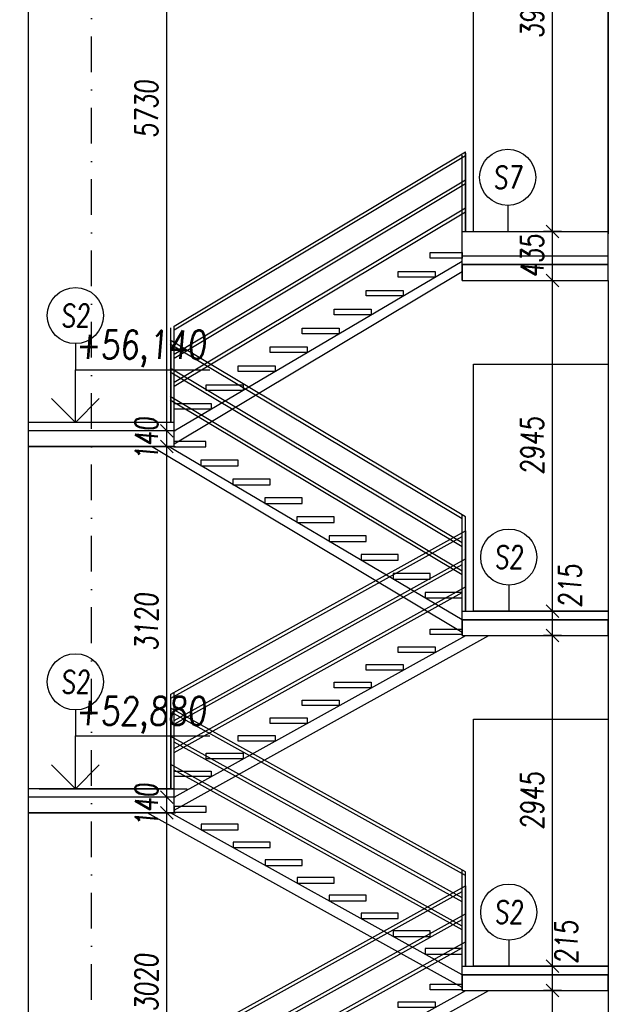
# Model space of a CAD drawing. Header units: millimetres. Extents: x -24606338 to 439687, y 151354 to 480404.
# Tile 79 of 93: x 362198 to 367538, y 238794 to 247557. Entities that reach past the tile are written whole.
import ezdxf
from ezdxf.enums import TextEntityAlignment as Align

# ---------------------------------------------------------------- set-up
doc = ezdxf.new("R2010")
doc.units = ezdxf.units.MM
doc.linetypes.add('ČERCHOVANÁ', pattern=[25.4, 12.7, -6.35, 0, -6.35])
for name, color, linetype in [('DVERE', 4, 'Continuous'), ('KOTY', 7, 'Continuous'), ('NOVÁ INTERIERY', 240, 'Continuous'), ('OSY', 7, 'Continuous'), ('TENKA', 4, 'Continuous'), ('TLUSTA', 2, 'Continuous'), ('ŽB', 3, 'Continuous')]:
    doc.layers.add(name, color=color, linetype=linetype)
doc.styles.add('CS-ROMANS', font='romans.shx', dxfattribs={"width": 0.75, "oblique": 5})
doc.styles.add('CS-ROMANS_100', font='romans.shx', dxfattribs={"width": 0.75, "oblique": 5, "height": 200})
doc.styles.add('ROMANS', font='romans.shx', dxfattribs={"width": 0.75, "oblique": 5, "height": 200})
doc.dimstyles.new('A_KÓTA_100', dxfattribs={"dimtxt": 200, "dimasz": 4, "dimexe": 100, "dimexo": 1500, "dimgap": 80, "dimtad": 1, "dimdec": 0, "dimdsep": 46, "dimtxsty": 'CS-ROMANS_100', "dimblk": 'KOT_CARA20', "dimcen": 90, "dimse1": 1, "dimse2": 1, "dimclrd": 256, "dimclre": 256, "dimclrt": 256, "dimadec": 0, "dimazin": 0, "dimtfac": 1, "dimtdec": 0, "dimtix": 1, "dimtmove": 2, "dimatfit": 3, "dimldrblk": 'OBLIQUE', "dimfxl": 1, "dimfxlon": 1, "dimtolj": 1, "dimarcsym": 0})

# ---------------------------------------------------------------- blocks, each defined once
blk = doc.blocks.new('VÝŠKOVÁ KÓTA 1')
at = {"ltscale": 0.25}
for p, q in [((0, 3.758), (9.586, 3.758)), ((0, 0), (0, 3.758)), ((0, 0), (-1.697, 1.697)), ((0, 0), (1.697, 1.697))]:
    blk.add_line(p, q, dxfattribs=at)
at = {"style": 'ROMANS', "oblique": 5, "width": 0.8}
blk.add_attdef('VÝŠKA', (0, 4.539), '', height=2, dxfattribs=at)
blk = doc.blocks.new('BUDOVA_A_schodiste_rez')
at = {"layer": 'TENKA', "color": 7}
for p, q in [((37.5, 2296.6), (37.5, 1580)), ((2662.5, 841.4), (37.5, 2296.6)), ((2662.5, 807.1), (67.5, 2245.7)), ((2632.5, 608), (37.5, 2046.6)), ((2632.5, 573.7), (67.5, 1995.7)), ((2632.5, 358), (37.5, 1796.6)), ((2632.5, 323.7), (67.5, 1745.7)), ((37.5, -738.6), (2662.5, 716.6)), ((2662.5, 716.6), (2662.5, 0)), ((37.5, -772.9), (2632.5, 665.7)), ((67.5, -972), (2662.5, 466.6)), ((67.5, -1006.3), (2632.5, 415.7)), ((67.5, -1222), (2662.5, 216.6)), ((67.5, -1256.3), (2632.5, 165.7))]:
    blk.add_line(p, q, dxfattribs=at)
for points in [[(67.5, 1580), (67.5, 2280)], [(2632.5, 0), (2632.5, 858)], [(2662.5, 0), (2662.5, 841.4)], [(2632.5, 0), (2632.5, 700)], [(37.5, -1580), (37.5, -738.6)], [(67.5, -1580), (67.5, -722)]]:
    blk.add_lwpolyline(points, dxfattribs=at)
at = {"layer": 'TENKA'}
for points in [[(352.5, 1422), (67.5, 1422), (67.5, 1372), (352.5, 1372)], [(637.5, 1264), (307.4, 1264), (307.4, 1214), (637.5, 1214)], [(922.5, 1106), (592.4, 1106), (592.4, 1056), (922.5, 1056)], [(1207.5, 948), (877.4, 948), (877.4, 898), (1207.5, 898)], [(1492.5, 790), (1162.4, 790), (1162.4, 740), (1492.5, 740)], [(1777.5, 632), (1447.4, 632), (1447.4, 582), (1777.5, 582)], [(2062.5, 474), (1732.4, 474), (1732.4, 424), (2062.5, 424)], [(2347.5, 316), (2017.4, 316), (2017.4, 266), (2347.5, 266)], [(2632.5, 158), (2302.4, 158), (2302.4, 108), (2632.5, 108)], [(2347.5, -158), (2632.5, -158), (2632.5, -208), (2347.5, -208)], [(2062.5, -316), (2392.6, -316), (2392.6, -366), (2062.5, -366)], [(1777.5, -474), (2107.6, -474), (2107.6, -524), (1777.5, -524)], [(1492.5, -632), (1822.6, -632), (1822.6, -682), (1492.5, -682)], [(1207.5, -790), (1537.6, -790), (1537.6, -840), (1207.5, -840)], [(922.5, -948), (1252.6, -948), (1252.6, -998), (922.5, -998)], [(637.5, -1106), (967.6, -1106), (967.6, -1156), (637.5, -1156)], [(352.5, -1264), (682.6, -1264), (682.6, -1314), (352.5, -1314)], [(67.5, -1422), (397.6, -1422), (397.6, -1472), (67.5, -1472)]]:
    blk.add_lwpolyline(points, close=True, dxfattribs=at)
for points in [[(2632.5, -189.3), (-171.2, 1365)], [(2632.5, -75), (35, 1365)], [(67.5, -1655), (2665, -215)], [(67.5, -1769.3), (2871.2, -215)]]:
    blk.add_lwpolyline(points, dxfattribs=at)
blk = doc.blocks.new('KOT_CARA20')
for p, q in [((0, 0), (-14.1, -14.1)), ((0, 20), (0, -20)), ((0, 0), (14.1, 14.1))]:
    blk.add_line(p, q)
blk = doc.blocks.new('*D2939')
at = {"layer": 'Defpoints', "color": 0, "transparency": 16777216}
for p in [(366942.4, 238917.2), (367438.2, 238917.2), (367438.2, 235972.2)]:
    blk.add_point(p, dxfattribs=at)
at = {"layer": 'KOTY', "lineweight": -2, "transparency": 16777216}
blk.add_line((366942.4, 235976.2), (366942.4, 238913.2), dxfattribs=at)
at = {"layer": 'KOTY', "lineweight": -2, "transparency": 16777216, "xscale": 4, "yscale": 4, "zscale": 4}
for p, rotation in [((366942.4, 238917.2), 90), ((366942.4, 235972.2), 270)]:
    blk.add_blockref('KOT_CARA20', p, dxfattribs=dict(at, rotation=rotation))
at = {"layer": 'KOTY', "transparency": 16777216, "insert": (366762.4, 237444.7), "char_height": 200, "attachment_point": 5, "rotation": 90, "style": 'CS-ROMANS_100'}
blk.add_mtext('\\A1;2945', dxfattribs=at)
blk = doc.blocks.new('_OBLIQUE')
at = {"color": 0, "linetype": 'ByBlock', "ltscale": 15}
blk.add_line((-0.5, -0.5), (0.5, 0.5), dxfattribs=at)
blk = doc.blocks.new('*D2940')
at = {"layer": 'Defpoints', "color": 0, "transparency": 16777216}
for p in [(366942.4, 239132.2), (367438.2, 239132.2), (367438.2, 238917.2)]:
    blk.add_point(p, dxfattribs=at)
at = {"layer": 'KOTY', "lineweight": -2, "transparency": 16777216}
blk.add_line((366942.4, 238921.2), (366942.4, 239128.2), dxfattribs=at)
at = {"layer": 'KOTY', "lineweight": -2, "transparency": 16777216, "xscale": 4, "yscale": 4, "zscale": 4}
for p, rotation in [((366942.4, 239132.2), 90), ((366942.4, 238917.2), 270)]:
    blk.add_blockref('KOT_CARA20', p, dxfattribs=dict(at, rotation=rotation))
at = {"layer": 'KOTY', "transparency": 16777216, "insert": (367067.2, 239346.2), "char_height": 200, "attachment_point": 5, "rotation": 90, "style": 'CS-ROMANS_100'}
blk.add_mtext('\\A1;215', dxfattribs=at)
blk = doc.blocks.new('*D2941')
at = {"layer": 'Defpoints', "color": 0, "transparency": 16777216}
for p in [(366942.4, 242077.2), (367438.2, 242077.2), (367438.2, 239132.2)]:
    blk.add_point(p, dxfattribs=at)
at = {"layer": 'KOTY', "lineweight": -2, "transparency": 16777216}
blk.add_line((366942.4, 239136.2), (366942.4, 242073.2), dxfattribs=at)
at = {"layer": 'KOTY', "lineweight": -2, "transparency": 16777216, "xscale": 4, "yscale": 4, "zscale": 4}
for p, rotation in [((366942.4, 242077.2), 90), ((366942.4, 239132.2), 270)]:
    blk.add_blockref('KOT_CARA20', p, dxfattribs=dict(at, rotation=rotation))
at = {"layer": 'KOTY', "transparency": 16777216, "insert": (366762.4, 240604.7), "char_height": 200, "attachment_point": 5, "rotation": 90, "style": 'CS-ROMANS_100'}
blk.add_mtext('\\A1;2945', dxfattribs=at)
blk = doc.blocks.new('*D2942')
at = {"layer": 'Defpoints', "color": 0, "transparency": 16777216}
for p in [(366942.4, 242292.2), (367438.2, 242292.2), (367438.2, 242077.2)]:
    blk.add_point(p, dxfattribs=at)
at = {"layer": 'KOTY', "lineweight": -2, "transparency": 16777216}
blk.add_line((366942.4, 242081.2), (366942.4, 242288.2), dxfattribs=at)
at = {"layer": 'KOTY', "lineweight": -2, "transparency": 16777216, "xscale": 4, "yscale": 4, "zscale": 4}
for p, rotation in [((366942.4, 242292.2), 90), ((366942.4, 242077.2), 270)]:
    blk.add_blockref('KOT_CARA20', p, dxfattribs=dict(at, rotation=rotation))
at = {"layer": 'KOTY', "transparency": 16777216, "insert": (367098.9, 242516.9), "char_height": 200, "attachment_point": 5, "rotation": 90, "style": 'CS-ROMANS_100'}
blk.add_mtext('\\A1;215', dxfattribs=at)
blk = doc.blocks.new('*D2943')
at = {"layer": 'Defpoints', "color": 0, "transparency": 16777216}
for p in [(366942.4, 245237.2), (367438.2, 245237.2), (367438.2, 242292.2)]:
    blk.add_point(p, dxfattribs=at)
at = {"layer": 'KOTY', "lineweight": -2, "transparency": 16777216}
blk.add_line((366942.4, 242296.2), (366942.4, 245233.2), dxfattribs=at)
at = {"layer": 'KOTY', "lineweight": -2, "transparency": 16777216, "xscale": 4, "yscale": 4, "zscale": 4}
for p, rotation in [((366942.4, 245237.2), 90), ((366942.4, 242292.2), 270)]:
    blk.add_blockref('KOT_CARA20', p, dxfattribs=dict(at, rotation=rotation))
at = {"layer": 'KOTY', "transparency": 16777216, "insert": (366762.4, 243764.7), "char_height": 200, "attachment_point": 5, "rotation": 90, "style": 'CS-ROMANS_100'}
blk.add_mtext('\\A1;2945', dxfattribs=at)
blk = doc.blocks.new('*D2944')
at = {"layer": 'Defpoints', "color": 0, "transparency": 16777216}
for p in [(366942.4, 245672.2), (367438.2, 245672.2), (367438.2, 245237.2)]:
    blk.add_point(p, dxfattribs=at)
at = {"layer": 'KOTY', "lineweight": -2, "transparency": 16777216}
for p, q in [((366942.4, 245676.2), (366942.4, 245680.2)), ((366942.4, 245237.2), (366942.4, 245672.2)), ((366942.4, 245233.2), (366942.4, 245229.2))]:
    blk.add_line(p, q, dxfattribs=at)
at = {"layer": 'KOTY', "lineweight": -2, "transparency": 16777216, "xscale": 4, "yscale": 4, "zscale": 4}
for p, rotation in [((366942.4, 245672.2), 270), ((366942.4, 245237.2), 90)]:
    blk.add_blockref('KOT_CARA20', p, dxfattribs=dict(at, rotation=rotation))
at = {"layer": 'KOTY', "transparency": 16777216, "insert": (366762.4, 245454.7), "char_height": 200, "attachment_point": 5, "rotation": 90, "style": 'CS-ROMANS_100'}
blk.add_mtext('\\A1;435', dxfattribs=at)
blk = doc.blocks.new('*D2945')
at = {"layer": 'Defpoints', "color": 0, "transparency": 16777216}
for p in [(366942.4, 249627.2), (367438.2, 249627.2), (367438.2, 245672.2)]:
    blk.add_point(p, dxfattribs=at)
at = {"layer": 'KOTY', "lineweight": -2, "transparency": 16777216}
blk.add_line((366942.4, 245676.2), (366942.4, 249623.2), dxfattribs=at)
at = {"layer": 'KOTY', "lineweight": -2, "transparency": 16777216, "xscale": 4, "yscale": 4, "zscale": 4}
for p, rotation in [((366942.4, 249627.2), 90), ((366942.4, 245672.2), 270)]:
    blk.add_blockref('KOT_CARA20', p, dxfattribs=dict(at, rotation=rotation))
at = {"layer": 'KOTY', "transparency": 16777216, "insert": (366762.4, 247649.7), "char_height": 200, "attachment_point": 5, "rotation": 90, "style": 'CS-ROMANS_100'}
blk.add_mtext('\\A1;3955', dxfattribs=at)
blk = doc.blocks.new('*D3424')
at = {"layer": 'Defpoints', "color": 0, "transparency": 16777216}
for p in [(363096.3, 240497.2), (363507.3, 240497.2), (363101.6, 237477.2)]:
    blk.add_point(p, dxfattribs=at)
at = {"layer": 'KOTY', "lineweight": -2, "transparency": 16777216}
blk.add_line((363507.3, 237481.2), (363507.3, 240493.2), dxfattribs=at)
at = {"layer": 'KOTY', "lineweight": -2, "transparency": 16777216, "xscale": 4, "yscale": 4, "zscale": 4}
for p, rotation in [((363507.3, 240497.2), 90), ((363507.3, 237477.2), 270)]:
    blk.add_blockref('KOT_CARA20', p, dxfattribs=dict(at, rotation=rotation))
at = {"layer": 'KOTY', "transparency": 16777216, "insert": (363327.3, 238987.2), "char_height": 200, "attachment_point": 5, "rotation": 90, "style": 'CS-ROMANS_100'}
blk.add_mtext('\\A1;3020', dxfattribs=at)
blk = doc.blocks.new('*D3425')
at = {"layer": 'Defpoints', "color": 0, "transparency": 16777216}
for p in [(363079.9, 240637.2), (363507.3, 240637.2), (363096.3, 240497.2)]:
    blk.add_point(p, dxfattribs=at)
at = {"layer": 'KOTY', "lineweight": -2, "transparency": 16777216}
for p, q in [((363507.3, 240641.2), (363507.3, 240645.2)), ((363507.3, 240497.2), (363507.3, 240637.2)), ((363507.3, 240493.2), (363507.3, 240489.2))]:
    blk.add_line(p, q, dxfattribs=at)
at = {"layer": 'KOTY', "lineweight": -2, "transparency": 16777216, "xscale": 4, "yscale": 4, "zscale": 4}
for p, rotation in [((363507.3, 240637.2), 270), ((363507.3, 240497.2), 90)]:
    blk.add_blockref('KOT_CARA20', p, dxfattribs=dict(at, rotation=rotation))
at = {"layer": 'KOTY', "transparency": 16777216, "insert": (363327.3, 240567.2), "char_height": 200, "attachment_point": 5, "rotation": 90, "style": 'CS-ROMANS_100'}
blk.add_mtext('\\A1;140', dxfattribs=at)
blk = doc.blocks.new('*D3426')
at = {"layer": 'Defpoints', "color": 0, "transparency": 16777216}
for p in [(363030.3, 243757.2), (363507.3, 243757.2), (363079.9, 240637.2)]:
    blk.add_point(p, dxfattribs=at)
at = {"layer": 'KOTY', "lineweight": -2, "transparency": 16777216}
blk.add_line((363507.3, 240641.2), (363507.3, 243753.2), dxfattribs=at)
at = {"layer": 'KOTY', "lineweight": -2, "transparency": 16777216, "xscale": 4, "yscale": 4, "zscale": 4}
for p, rotation in [((363507.3, 243757.2), 90), ((363507.3, 240637.2), 270)]:
    blk.add_blockref('KOT_CARA20', p, dxfattribs=dict(at, rotation=rotation))
at = {"layer": 'KOTY', "transparency": 16777216, "insert": (363327.3, 242197.2), "char_height": 200, "attachment_point": 5, "rotation": 90, "style": 'CS-ROMANS_100'}
blk.add_mtext('\\A1;3120', dxfattribs=at)
blk = doc.blocks.new('*D3427')
at = {"layer": 'Defpoints', "color": 0, "transparency": 16777216}
for p in [(363035.7, 243897.2), (363507.3, 243897.2), (363030.3, 243757.2)]:
    blk.add_point(p, dxfattribs=at)
at = {"layer": 'KOTY', "lineweight": -2, "transparency": 16777216}
for p, q in [((363507.3, 243901.2), (363507.3, 243905.2)), ((363507.3, 243757.2), (363507.3, 243897.2)), ((363507.3, 243753.2), (363507.3, 243749.2))]:
    blk.add_line(p, q, dxfattribs=at)
at = {"layer": 'KOTY', "lineweight": -2, "transparency": 16777216, "xscale": 4, "yscale": 4, "zscale": 4}
for p, rotation in [((363507.3, 243897.2), 270), ((363507.3, 243757.2), 90)]:
    blk.add_blockref('KOT_CARA20', p, dxfattribs=dict(at, rotation=rotation))
at = {"layer": 'KOTY', "transparency": 16777216, "insert": (363327.3, 243827.2), "char_height": 200, "attachment_point": 5, "rotation": 90, "style": 'CS-ROMANS_100'}
blk.add_mtext('\\A1;140', dxfattribs=at)
blk = doc.blocks.new('*D3428')
at = {"layer": 'Defpoints', "color": 0, "transparency": 16777216}
for p in [(363190.4, 249627.2), (363507.3, 249627.2), (363035.7, 243897.2)]:
    blk.add_point(p, dxfattribs=at)
at = {"layer": 'KOTY', "lineweight": -2, "transparency": 16777216}
blk.add_line((363507.3, 243901.2), (363507.3, 249623.2), dxfattribs=at)
at = {"layer": 'KOTY', "lineweight": -2, "transparency": 16777216, "xscale": 4, "yscale": 4, "zscale": 4}
for p, rotation in [((363507.3, 249627.2), 90), ((363507.3, 243897.2), 270)]:
    blk.add_blockref('KOT_CARA20', p, dxfattribs=dict(at, rotation=rotation))
at = {"layer": 'KOTY', "transparency": 16777216, "insert": (363327.3, 246762.2), "char_height": 200, "attachment_point": 5, "rotation": 90, "style": 'CS-ROMANS_100'}
blk.add_mtext('\\A1;5730', dxfattribs=at)

msp = doc.modelspace()

# ---------------------------------------------------------------- linework, layer by layer
at = {"layer": 'DVERE'}
msp.add_lwpolyline([(366238.246, 245672.158), (366238.246, 247852.158), (367438.246, 247852.158), (367438.246, 245652.158)], dxfattribs=at)
for points in [[(366238.246, 244492.158), (367438.246, 244492.158), (367438.246, 242292.158), (366238.246, 242292.158)], [(366238.246, 241332.158), (367438.246, 241332.158), (367438.246, 239132.158), (366238.246, 239132.158)]]:
    msp.add_lwpolyline(points, close=True, dxfattribs=at)
at = {"layer": 'KOTY'}
for p, q in [((366544.368, 245904.118), (366544.368, 245672.158)), ((362694.218, 244673.885), (362694.218, 244441.925)), ((366553.922, 242524.118), (366553.922, 242292.158)), ((362694.218, 241413.885), (362694.218, 241181.925)), ((366553.922, 239364.118), (366553.922, 239132.158))]:
    msp.add_line(p, q, dxfattribs=at)
at = {"layer": 'KOTY', "linetype": 'ByBlock'}
msp.add_line((362371.244, 240712.158), (363688.339, 240712.158), dxfattribs=at)
at = {"layer": 'KOTY', "ltscale": 20}
for centre in [(366544.368, 246154.118), (362694.218, 244923.885), (366553.922, 242774.118), (362694.218, 241663.885), (366553.922, 239614.118)]:
    msp.add_circle(centre, 250, dxfattribs=at)
at = {"layer": 'NOVÁ INTERIERY'}
msp.add_lwpolyline([(366139.005, 245452.158), (366139.005, 245672.158), (367438.246, 245672.158)], dxfattribs=at)
at = {"layer": 'OSY', "linetype": 'ČERCHOVANÁ', "ltscale": 25}
msp.add_lwpolyline([(362838.246, 174688.935), (362838.246, 251607.158)], dxfattribs=at)
at = {"layer": 'TENKA', "color": 7}
for p, q in [((366168.246, 245672.158), (366168.246, 246382.284)), ((366168.246, 246368.789), (366168.246, 245672.158)), ((363543.246, 244688.789), (363543.246, 243972.158)), ((363543.246, 241553.526), (366168.246, 243008.789)), ((366168.246, 243008.789), (366168.246, 242292.158)), ((363543.246, 241519.224), (366138.246, 242957.856)), ((363573.246, 241320.158), (366168.246, 242758.789)), ((363573.246, 241285.856), (366138.246, 242707.856)), ((363573.246, 241070.158), (366168.246, 242508.789)), ((363573.246, 241035.856), (366138.246, 242457.856))]:
    msp.add_line(p, q, dxfattribs=at)
for points in [[(363573.246, 244830.158), (366168.246, 246382.284)], [(363573.246, 244795.856), (366168.246, 246347.982)], [(366138.246, 245652.158), (366138.246, 246352.158)], [(366138.246, 245652.158), (366138.246, 246330.038)], [(363573.246, 244580.158), (366168.246, 246132.284)], [(363573.246, 244545.856), (366168.246, 246097.982)], [(363573.246, 244330.158), (366168.246, 245882.284)], [(363573.246, 244295.856), (366168.246, 245847.982)], [(363543.246, 243972.158), (363543.246, 244813.526)], [(363573.246, 243972.158), (363573.246, 244830.158)], [(366168.246, 242292.158), (366168.246, 243132.214), (363539.546, 244704.497)], [(363573.246, 243972.158), (363573.246, 244672.158)], [(366138.246, 243115.856), (363539.546, 244670.195)], [(366138.246, 242900.158), (363539.546, 244454.497)], [(366138.246, 242865.856), (363539.546, 244420.195)], [(366138.246, 242650.158), (363539.546, 244204.497)], [(366138.246, 242615.856), (363539.546, 244170.195)], [(366138.246, 242292.158), (366138.246, 243150.158)], [(366138.246, 242292.158), (366138.246, 242992.158)], [(363543.246, 240712.158), (363543.246, 241553.526)], [(363573.246, 240712.158), (363573.246, 241570.158)]]:
    msp.add_lwpolyline(points, dxfattribs=at)
at = {"layer": 'TENKA'}
for points in [[(365854.005, 245484.158), (366139.005, 245484.158), (366139.005, 245434.158), (365854.005, 245434.158)], [(365568.91, 245316.158), (365899.005, 245316.158), (365899.005, 245266.158), (365568.91, 245266.158)], [(365283.815, 245148.158), (365613.91, 245148.158), (365613.91, 245098.158), (365283.815, 245098.158)], [(364998.721, 244980.158), (365328.815, 244980.158), (365328.815, 244930.158), (364998.721, 244930.158)], [(364713.626, 244812.158), (365043.721, 244812.158), (365043.721, 244762.158), (364713.626, 244762.158)], [(364428.531, 244644.158), (364758.626, 244644.158), (364758.626, 244594.158), (364428.531, 244594.158)], [(364143.436, 244476.158), (364473.531, 244476.158), (364473.531, 244426.158), (364143.436, 244426.158)], [(363858.341, 244308.158), (364188.436, 244308.158), (364188.436, 244258.158), (363858.341, 244258.158)], [(363573.246, 244140.158), (363903.341, 244140.158), (363903.341, 244090.158), (363573.246, 244090.158)], [(363857.486, 243804.158), (363572.486, 243804.158), (363572.486, 243754.158), (363857.486, 243754.158)], [(364142.581, 243636.158), (363812.486, 243636.158), (363812.486, 243586.158), (364142.581, 243586.158)], [(364427.676, 243468.158), (364097.581, 243468.158), (364097.581, 243418.158), (364427.676, 243418.158)], [(364712.771, 243300.158), (364382.676, 243300.158), (364382.676, 243250.158), (364712.771, 243250.158)], [(364997.866, 243132.158), (364667.771, 243132.158), (364667.771, 243082.158), (364997.866, 243082.158)], [(365282.961, 242964.158), (364952.866, 242964.158), (364952.866, 242914.158), (365282.961, 242914.158)], [(365568.056, 242796.158), (365237.961, 242796.158), (365237.961, 242746.158), (365568.056, 242746.158)], [(365853.151, 242628.158), (365523.056, 242628.158), (365523.056, 242578.158), (365853.151, 242578.158)], [(366138.246, 242460.158), (365808.151, 242460.158), (365808.151, 242410.158), (366138.246, 242410.158)], [(365853.246, 242134.158), (366138.246, 242134.158), (366138.246, 242084.158), (365853.246, 242084.158)], [(365568.246, 241976.158), (365898.341, 241976.158), (365898.341, 241926.158), (365568.246, 241926.158)], [(365283.246, 241818.158), (365613.341, 241818.158), (365613.341, 241768.158), (365283.246, 241768.158)], [(364998.246, 241660.158), (365328.341, 241660.158), (365328.341, 241610.158), (364998.246, 241610.158)], [(364713.246, 241502.158), (365043.341, 241502.158), (365043.341, 241452.158), (364713.246, 241452.158)], [(364428.246, 241344.158), (364758.341, 241344.158), (364758.341, 241294.158), (364428.246, 241294.158)], [(364143.246, 241186.158), (364473.341, 241186.158), (364473.341, 241136.158), (364143.246, 241136.158)], [(363858.246, 241028.158), (364188.341, 241028.158), (364188.341, 240978.158), (363858.246, 240978.158)], [(363573.246, 240870.158), (363903.341, 240870.158), (363903.341, 240820.158), (363573.246, 240820.158)]]:
    msp.add_lwpolyline(points, close=True, dxfattribs=at)
for points in [[(363573.246, 243897.158), (366139.005, 245408.479)], [(366138.246, 245377.158), (367438.246, 245377.158)], [(363573.246, 243782.818), (366138.246, 245317.001)], [(363573.246, 243897.158), (362273.246, 243897.158)], [(366138.246, 242102.818), (363372.356, 243757.158)], [(366138.246, 242217.158), (363523.799, 243757.158)], [(366138.246, 242217.158), (367438.246, 242217.158)], [(363573.246, 240637.158), (366170.714, 242077.158)], [(363573.246, 240522.818), (366376.959, 242077.158)], [(363573.246, 240637.158), (362273.246, 240637.158)], [(366138.246, 239057.158), (367438.246, 239057.158)]]:
    msp.add_lwpolyline(points, dxfattribs=at)
at = {"layer": 'TLUSTA'}
for points in [[(362273.246, 249627.158), (362273.246, 193237.158)], [(366138.246, 245672.158), (367438.246, 245672.158)], [(366138.246, 245237.158), (366138.246, 245672.158)], [(367438.246, 245452.158), (366138.246, 245452.158)], [(366138.246, 245237.158), (367438.246, 245237.158)], [(367438.246, 245237.158), (367438.246, 179302.158)], [(363573.246, 243972.158), (362273.246, 243972.158)], [(363573.246, 243757.158), (363573.246, 243972.158)], [(363573.246, 243757.158), (362273.246, 243757.158)], [(366138.246, 242292.158), (367438.246, 242292.158)], [(366138.246, 242077.158), (366138.246, 242292.158)], [(366138.246, 242077.158), (367438.246, 242077.158)], [(363573.246, 240712.158), (362273.246, 240712.158)], [(363573.246, 240497.158), (363573.246, 240712.158)], [(363573.246, 240497.158), (362273.246, 240497.158)], [(366138.246, 239132.158), (367438.246, 239132.158)], [(366138.246, 238917.158), (366138.246, 239132.158)], [(366138.246, 238917.158), (367438.246, 238917.158)]]:
    msp.add_lwpolyline(points, dxfattribs=at)
at = {"layer": 'ŽB'}
for points in [[(362123.246, 249627.158), (362273.246, 249627.158), (362273.246, 193237.158), (362123.246, 193237.158)], [(362273.246, 243757.158), (363573.246, 243757.158), (363573.246, 243897.158), (362273.246, 243897.158)], [(366138.246, 242077.158), (367438.246, 242077.158), (367438.246, 242217.158), (366138.246, 242217.158)], [(362273.246, 240497.158), (363573.246, 240497.158), (363573.246, 240637.158), (362273.246, 240637.158)], [(366138.246, 238917.158), (367438.246, 238917.158), (367438.246, 239057.158), (366138.246, 239057.158)]]:
    msp.add_lwpolyline(points, close=True, dxfattribs=at)
for points in [[(367438.246, 245237.158), (367438.246, 249627.158), (367638.246, 249627.158), (367638.246, 245237.158)], [(367438.246, 245377.158), (366138.246, 245377.158), (366138.246, 245237.158), (367438.246, 245237.158)], [(367438.246, 245237.158), (367438.246, 179302.158), (367638.246, 179302.158), (367638.246, 245237.158)]]:
    msp.add_lwpolyline(points, dxfattribs=at)

# ---------------------------------------------------------------- block references
at = {"layer": 'KOTY', "xscale": 125, "yscale": 125, "zscale": 125}
for p, values in [((362694.218, 243972.158), {'VÝŠKA': '+56,140'}), ((362694.218, 240712.158), {'VÝŠKA': '+52,880'})]:
    msp.add_blockref('VÝŠKOVÁ KÓTA 1', p, dxfattribs=at).add_auto_attribs(values)
at = {"layer": 'TENKA'}
msp.add_blockref('BUDOVA_A_schodiste_rez', (363505.746, 239132.158), dxfattribs=at)

# ---------------------------------------------------------------- texts
at = {"layer": 'KOTY', "ltscale": 20, "style": 'CS-ROMANS', "oblique": 5, "width": 0.75}
for s, p in [('S7', (366544.368, 246154.118)), ('S2', (362694.218, 244923.885)), ('S2', (366553.922, 242774.118)), ('S2', (362694.218, 241663.885)), ('S2', (366553.922, 239614.118))]:
    msp.add_text(s, height=200, dxfattribs=at).set_placement(p, align=Align.MIDDLE)

# ---------------------------------------------------------------- dimensions: what is measured, and where the dimension line sits
at = {"layer": 'KOTY'}
for base, p1, p2, picture, middle in [((363507.293, 249627.158), (363035.742, 243897.158), (363190.433, 249627.158), '*D3428', (363327.293, 246762.158)), ((366942.424, 249627.158), (367438.246, 245672.158), (367438.246, 249627.158), '*D2945', (366762.424, 247649.658)), ((366942.424, 245672.158), (367438.246, 245237.158), (367438.246, 245672.158), '*D2944', (366762.424, 245454.658)), ((366942.424, 245237.158), (367438.246, 242292.158), (367438.246, 245237.158), '*D2943', (366762.424, 243764.658)), ((363507.293, 243897.158), (363030.257, 243757.158), (363035.742, 243897.158), '*D3427', (363327.293, 243827.158)), ((363507.293, 243757.158), (363079.851, 240637.158), (363030.257, 243757.158), '*D3426', (363327.293, 242197.158)), ((366942.424, 242077.158), (367438.246, 239132.158), (367438.246, 242077.158), '*D2941', (366762.424, 240604.658)), ((363507.293, 240637.158), (363096.311, 240497.158), (363079.851, 240637.158), '*D3425', (363327.293, 240567.158)), ((363507.293, 240497.158), (363101.603, 237477.158), (363096.311, 240497.158), '*D3424', (363327.293, 238987.158)), ((366942.424, 238917.158), (367438.246, 235972.158), (367438.246, 238917.158), '*D2939', (366762.424, 237444.658))]:
    dim = msp.add_linear_dim(base=base, p1=p1, p2=p2, angle=90, dimstyle='A_KÓTA_100', dxfattribs=at)
    dim.commit()
    dim.dimension.update_dxf_attribs({"geometry": picture, "text_midpoint": middle})
for base, p1, p2, picture, middle in [((366942.424, 242292.158), (367438.246, 242077.158), (367438.246, 242292.158), '*D2942', (367098.881, 242516.86)), ((366942.424, 239132.158), (367438.246, 238917.158), (367438.246, 239132.158), '*D2940', (367067.234, 239346.216))]:
    dim = msp.add_linear_dim(base=base, p1=p1, p2=p2, angle=90, dimstyle='A_KÓTA_100', dxfattribs=at)
    dim.commit()
    dim.dimension.update_dxf_attribs({"geometry": picture, "text_midpoint": middle, "dimtype": 160})

doc.saveas('drawing.dxf')
